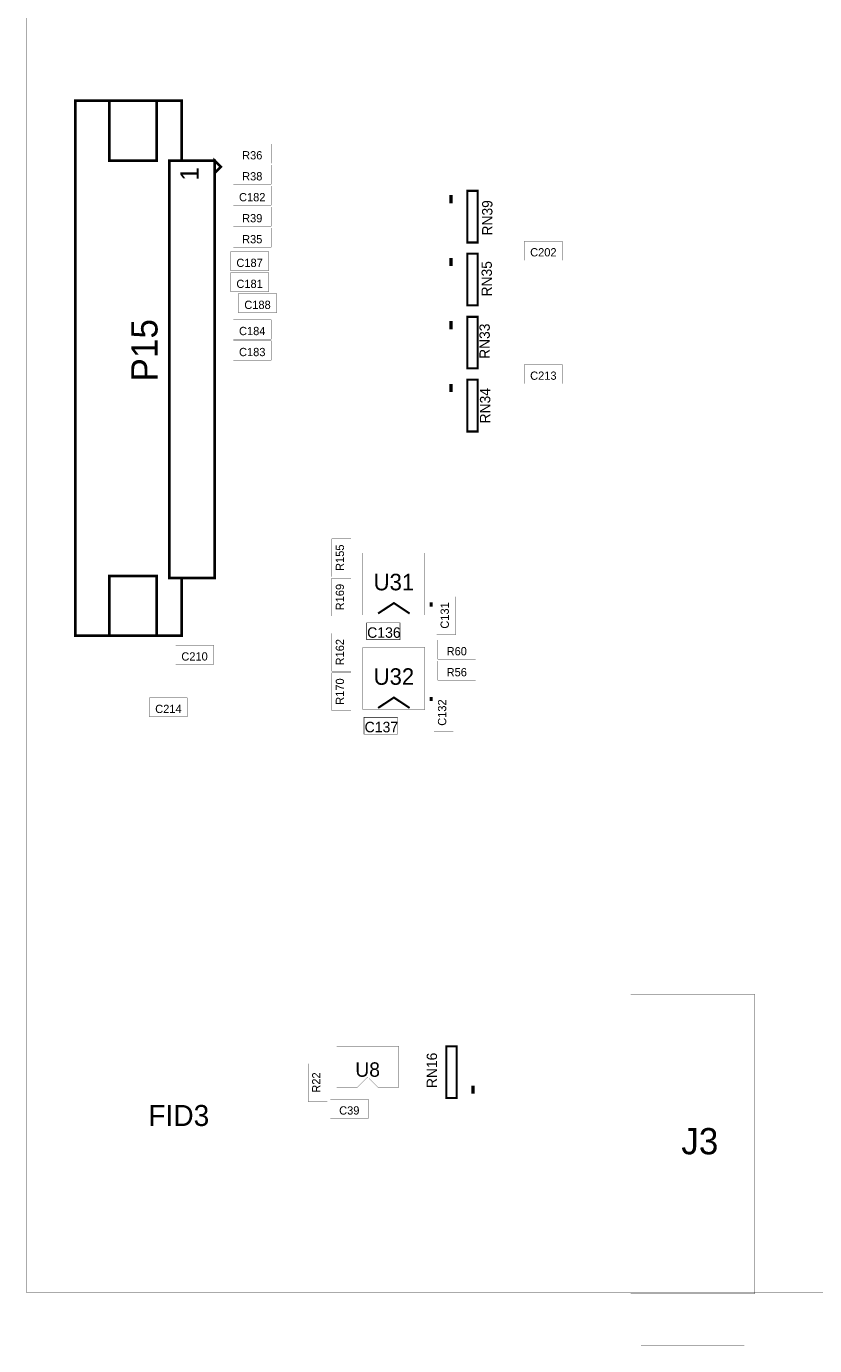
# Model space of a CAD drawing. Extents: x -12.6 to 14.4, y -11.9 to 11.9.
# Tile 1 of 6: x -12.6 to -5.7, y -11.9 to -0.4. Entities that reach past the tile are written whole.
import ezdxf
from ezdxf.enums import TextEntityAlignment as Align

# ---------------------------------------------------------------- set-up
doc = ezdxf.new("R2010")
doc.units = 0
for name, color, linetype in [('ASSEMBLY_OUTLIN', 15, 'CONTINUOUS'), ('ASSEMBLY_REF_DE', 15, 'CONTINUOUS'), ('BOARD_OUTLINE', 10, 'CONTINUOUS')]:
    doc.layers.add(name, color=color, linetype=linetype)
doc.styles.add('STYLE_10', font='TXT', dxfattribs={"height": 0.09})
doc.styles.add('STYLE_13', font='TXT', dxfattribs={"height": 0.2286})
doc.styles.add('STYLE_17', font='TXT', dxfattribs={"height": 0.072})
doc.styles.add('STYLE_19', font='TXT', dxfattribs={"height": 0.09144})
doc.styles.add('STYLE_20', font='TXT', dxfattribs={"height": 0.072})
doc.styles.add('STYLE_21', font='TXT', dxfattribs={"height": 0.126})
doc.styles.add('STYLE_25', font='TXT', dxfattribs={"height": 0.18288})
doc.styles.add('STYLE_26', font='TXT', dxfattribs={"height": 0.1602})
doc.styles.add('STYLE_8', font='TXT', dxfattribs={"height": 0.144})
doc.styles.add('STYLE_9', font='TXT', dxfattribs={"height": 0.2286})

msp = doc.modelspace()

# ---------------------------------------------------------------- linework, layer by layer
at = {"layer": 'ASSEMBLY_OUTLIN'}
for points, const_width in [([(-11.21, -1.608), (-11.209, -1.086), (-12.137, -1.086), (-12.137, -5.748), (-11.21, -5.748), (-11.21, -5.244), (-10.922, -5.244), (-10.922, -1.608), (-11.21, -1.608)], 0.0234), ([(-11.426, -1.608), (-11.426, -1.086), (-11.84, -1.086), (-11.84, -1.608), (-11.426, -1.608)], 0.0234), ([(-10.429, -1.632), (-10.429, -1.464), (-10.759, -1.464), (-10.759, -1.632), (-10.429, -1.632)], 0.002), ([(-10.922, -5.244), (-10.922, -1.608), (-11.318, -1.608), (-11.318, -5.244), (-10.922, -5.244)], 0.0234), ([(-10.922, -1.608), (-10.868, -1.662), (-10.922, -1.716), (-10.922, -1.608)], 0.0234), ([(-10.429, -1.814), (-10.429, -1.647), (-10.759, -1.647), (-10.759, -1.814), (-10.429, -1.814)], 0.002), ([(-10.429, -1.997), (-10.429, -1.83), (-10.759, -1.83), (-10.759, -1.997), (-10.429, -1.997)], 0.002), ([(-8.861, -1.909), (-8.861, -1.98)], 0.027), ([(-8.629, -2.322), (-8.629, -1.872), (-8.719, -1.872), (-8.719, -2.322), (-8.629, -2.322)], 0.0183), ([(-10.429, -2.18), (-10.429, -2.013), (-10.759, -2.013), (-10.759, -2.18), (-10.429, -2.18)], 0.002), ([(-10.429, -2.363), (-10.429, -2.196), (-10.759, -2.196), (-10.759, -2.363), (-10.429, -2.363)], 0.002), ([(-10.452, -2.569), (-10.452, -2.401), (-10.781, -2.401), (-10.781, -2.569), (-10.452, -2.569)], 0.002), ([(-8.629, -2.87), (-8.629, -2.42), (-8.719, -2.42), (-8.719, -2.87), (-8.629, -2.87)], 0.0183), ([(-7.892, -2.477), (-7.892, -2.31), (-8.221, -2.31), (-8.221, -2.477), (-7.892, -2.477)], 0.002), ([(-8.861, -2.458), (-8.861, -2.528)], 0.027), ([(-10.452, -2.752), (-10.452, -2.584), (-10.781, -2.584), (-10.781, -2.752), (-10.452, -2.752)], 0.002), ([(-10.383, -2.935), (-10.383, -2.767), (-10.713, -2.767), (-10.713, -2.935), (-10.383, -2.935)], 0.002), ([(-8.629, -3.419), (-8.629, -2.969), (-8.719, -2.969), (-8.719, -3.419), (-8.629, -3.419)], 0.0183), ([(-10.429, -3.163), (-10.429, -2.996), (-10.759, -2.996), (-10.759, -3.163), (-10.429, -3.163)], 0.002), ([(-8.861, -3.007), (-8.861, -3.077)], 0.027), ([(-10.429, -3.346), (-10.429, -3.179), (-10.759, -3.179), (-10.759, -3.346), (-10.429, -3.346)], 0.002), ([(-7.892, -3.552), (-7.892, -3.384), (-8.221, -3.384), (-8.221, -3.552), (-7.892, -3.552)], 0.002), ([(-8.861, -3.555), (-8.861, -3.625)], 0.027), ([(-8.629, -3.968), (-8.629, -3.517), (-8.719, -3.517), (-8.719, -3.968), (-8.629, -3.968)], 0.0183), ([(-9.733, -5.233), (-9.733, -4.904), (-9.9, -4.904), (-9.9, -5.233), (-9.733, -5.233)], 0.002), ([(-9.089, -5.567), (-9.089, -5.027), (-9.629, -5.027), (-9.629, -5.567), (-9.089, -5.567)], 0.002), ([(-11.426, -5.748), (-11.426, -5.226), (-11.84, -5.226), (-11.84, -5.748), (-11.426, -5.748)], 0.0234), ([(-9.733, -5.576), (-9.733, -5.247), (-9.9, -5.247), (-9.9, -5.576), (-9.733, -5.576)], 0.002), ([(-9.222, -5.554), (-9.359, -5.463), (-9.497, -5.554)], 0.018), ([(-9.035, -5.494), (-9.035, -5.458)], 0.027), ([(-8.819, -5.736), (-8.819, -5.407), (-8.986, -5.407), (-8.986, -5.736), (-8.819, -5.736)], 0.002), ([(-9.733, -6.056), (-9.733, -5.727), (-9.9, -5.727), (-9.9, -6.056), (-9.733, -6.056)], 0.002), ([(-9.305, -5.782), (-9.305, -5.635), (-9.597, -5.635), (-9.597, -5.782), (-9.305, -5.782)], 0.00457), ([(-10.932, -5.998), (-10.932, -5.83), (-11.262, -5.83), (-11.262, -5.998), (-10.932, -5.998)], 0.002), ([(-9.089, -6.39), (-9.089, -5.85), (-9.629, -5.85), (-9.629, -6.39), (-9.089, -6.39)], 0.002), ([(-8.646, -5.952), (-8.646, -5.785), (-8.976, -5.785), (-8.976, -5.952), (-8.646, -5.952)], 0.002), ([(-8.646, -6.135), (-8.646, -5.968), (-8.976, -5.968), (-8.976, -6.135), (-8.646, -6.135)], 0.002), ([(-9.733, -6.399), (-9.733, -6.07), (-9.9, -6.07), (-9.9, -6.399), (-9.733, -6.399)], 0.002), ([(-11.161, -6.455), (-11.161, -6.288), (-11.49, -6.288), (-11.49, -6.455), (-11.161, -6.455)], 0.002), ([(-9.222, -6.377), (-9.359, -6.286), (-9.497, -6.377)], 0.018), ([(-9.035, -6.317), (-9.035, -6.281)], 0.027), ([(-8.841, -6.582), (-8.841, -6.252), (-9.009, -6.252), (-9.009, -6.582), (-8.841, -6.582)], 0.002), ([(-9.327, -6.605), (-9.327, -6.458), (-9.62, -6.458), (-9.62, -6.605), (-9.327, -6.605)], 0.00457), ([(-6.215, -11.481), (-6.215, -8.871), (-7.295, -8.871), (-7.295, -11.481), (-6.215, -11.481)], 0.002), ([(-9.318, -9.683), (-9.497, -9.683), (-9.588, -9.593), (-9.68, -9.683), (-9.858, -9.683), (-9.858, -9.323), (-9.318, -9.323), (-9.318, -9.683)], 0.002), ([(-8.812, -9.774), (-8.812, -9.324), (-8.902, -9.324), (-8.902, -9.774), (-8.812, -9.774)], 0.0183), ([(-9.939, -9.805), (-9.939, -9.476), (-10.106, -9.476), (-10.106, -9.805), (-9.939, -9.805)], 0.002), ([(-8.669, -9.736), (-8.669, -9.666)], 0.027), ([(-9.583, -9.953), (-9.583, -9.785), (-9.913, -9.785), (-9.913, -9.953), (-9.583, -9.953)], 0.002), ([(-6.304, -11.931), (-6.304, -11.481), (-7.205, -11.481), (-7.205, -11.931), (-6.304, -11.931)], 0.002)]:
    msp.add_lwpolyline(points, dxfattribs=dict(at, const_width=const_width))
at = {"layer": 'BOARD_OUTLINE', "const_width": 0.002}
msp.add_lwpolyline([(14.438, -11.469), (14.438, 11.931), (-12.562, 11.931), (-12.562, -11.469), (14.438, -11.469)], dxfattribs=at)

# ---------------------------------------------------------------- texts
at = {"layer": 'ASSEMBLY_OUTLIN', "style": 'STYLE_26'}
msp.add_text('1', height=0.16, rotation=90, dxfattribs=at).set_placement((-11.142, -1.724), align=Align.MIDDLE_CENTER)
at = {"layer": 'ASSEMBLY_REF_DE'}
for s, height, style, p in [('R36', 0.072, 'STYLE_17', (-10.594, -1.562)), ('R38', 0.072, 'STYLE_17', (-10.594, -1.745)), ('C182', 0.072, 'STYLE_17', (-10.594, -1.927)), ('R39', 0.072, 'STYLE_17', (-10.594, -2.11)), ('R35', 0.072, 'STYLE_17', (-10.594, -2.293)), ('C202', 0.072, 'STYLE_17', (-8.056, -2.407)), ('C187', 0.072, 'STYLE_17', (-10.617, -2.499)), ('C181', 0.072, 'STYLE_17', (-10.617, -2.682)), ('C188', 0.072, 'STYLE_17', (-10.548, -2.865)), ('C184', 0.072, 'STYLE_17', (-10.594, -3.093)), ('C183', 0.072, 'STYLE_17', (-10.594, -3.276)), ('C213', 0.072, 'STYLE_17', (-8.056, -3.482)), ('U31', 0.144, 'STYLE_8', (-9.359, -5.28)), ('C136', 0.0914, 'STYLE_19', (-9.446, -5.72)), ('R60', 0.072, 'STYLE_17', (-8.811, -5.882)), ('C210', 0.072, 'STYLE_17', (-11.097, -5.928)), ('U32', 0.144, 'STYLE_8', (-9.359, -6.103)), ('R56', 0.072, 'STYLE_17', (-8.811, -6.065)), ('C214', 0.072, 'STYLE_17', (-11.325, -6.385)), ('C137', 0.0914, 'STYLE_19', (-9.468, -6.543)), ('U8', 0.126, 'STYLE_21', (-9.588, -9.527)), ('FID3', 0.1829, 'STYLE_25', (-11.234, -9.927)), ('C39', 0.072, 'STYLE_17', (-9.748, -9.883)), ('J3', 0.2286, 'STYLE_9', (-6.692, -10.151))]:
    msp.add_text(s, height=height, dxfattribs=dict(at, style=style)).set_placement(p, align=Align.MIDDLE_CENTER)
for s, height, style, p in [('RN39', 0.09, 'STYLE_10', (-8.545, -2.107)), ('RN35', 0.09, 'STYLE_10', (-8.55, -2.638)), ('P15', 0.2286, 'STYLE_13', (-11.534, -3.261)), ('RN33', 0.09, 'STYLE_10', (-8.568, -3.182)), ('RN34', 0.09, 'STYLE_10', (-8.564, -3.744)), ('R155', 0.072, 'STYLE_20', (-9.83, -5.068)), ('R169', 0.072, 'STYLE_20', (-9.83, -5.411)), ('C131', 0.072, 'STYLE_20', (-8.916, -5.571)), ('R162', 0.072, 'STYLE_20', (-9.83, -5.891)), ('R170', 0.072, 'STYLE_20', (-9.83, -6.234)), ('C132', 0.072, 'STYLE_20', (-8.939, -6.417)), ('RN16', 0.09, 'STYLE_10', (-9.028, -9.534)), ('R22', 0.072, 'STYLE_20', (-10.036, -9.64))]:
    msp.add_text(s, height=height, rotation=90, dxfattribs=dict(at, style=style)).set_placement(p, align=Align.MIDDLE_CENTER)

doc.saveas('drawing.dxf')
